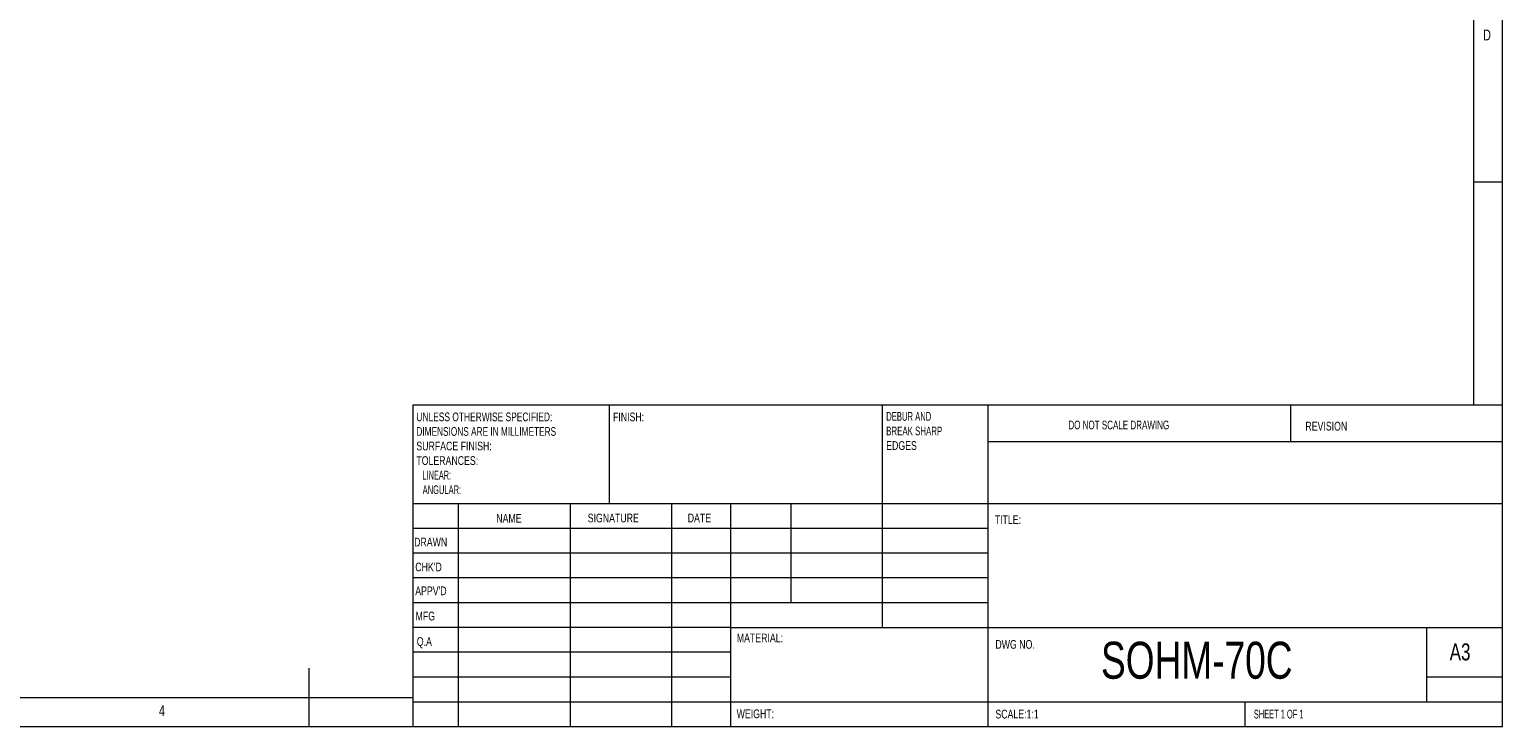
# Model space of a CAD drawing. Header units: millimetres. Extents: x 5 to 415, y 5 to 292.
# Tile 2 of 3: x 162 to 415, y 5 to 125. Entities that reach past the tile are written whole.
import ezdxf

# ---------------------------------------------------------------- set-up
doc = ezdxf.new("R2010")
doc.units = ezdxf.units.MM
doc.styles.add('SLDTEXTSTYLE0', font='TXT', dxfattribs={"width": 0.75})
doc.styles.add('SLDTEXTSTYLE1', font='TXT', dxfattribs={"width": 0.6375})
doc.styles.add('SLDTEXTSTYLE2', font='TXT', dxfattribs={"width": 0.6875})
doc.styles.add('SLDTEXTSTYLE3', font='TXT', dxfattribs={"width": 0.65625})
doc.styles.add('SLDTEXTSTYLE4', font='TXT', dxfattribs={"width": 0.675})
doc.styles.add('SLDTEXTSTYLE5', font='TXT', dxfattribs={"width": 0.72})
doc.styles.add('SLDTEXTSTYLE6', font='TXT', dxfattribs={"width": 0.708333})
doc.styles.add('SLDTEXTSTYLE7', font='TXT', dxfattribs={"width": 0.609375})
doc.styles.add('SLDTEXTSTYLE8', font='TXT', dxfattribs={"width": 0.625})

# ---------------------------------------------------------------- blocks, each defined once
blk = doc.blocks.new('SW_NOTE_0')
at = {"color": 0, "linetype": 'Continuous', "lineweight": 0, "char_height": 1.5, "attachment_point": 1}
for s, insert, style in [('DEBUR AND ', (0, 1.92), 'SLDTEXTSTYLE3'), ('BREAK SHARP ', (0, -0.58), 'SLDTEXTSTYLE4'), ('EDGES', (0, -3.08), 'SLDTEXTSTYLE0')]:
    blk.add_mtext(s, dxfattribs=dict(at, insert=insert, style=style))
blk = doc.blocks.new('SW_NOTE_1')
at = {"color": 0, "linetype": 'Continuous', "lineweight": 0, "char_height": 1.5, "attachment_point": 1}
for s, insert, style in [('UNLESS OTHERWISE SPECIFIED:', (0, 1.92), 'SLDTEXTSTYLE5'), ('DIMENSIONS ARE IN MILLIMETERS', (0, -0.58), 'SLDTEXTSTYLE6'), ('SURFACE FINISH:', (0, -3.08), 'SLDTEXTSTYLE0'), ('TOLERANCES:', (0, -5.58), 'SLDTEXTSTYLE0'), ('   LINEAR:', (0, -8.08), 'SLDTEXTSTYLE7'), ('   ANGULAR:', (0, -10.58), 'SLDTEXTSTYLE8')]:
    blk.add_mtext(s, dxfattribs=dict(at, insert=insert, style=style))

msp = doc.modelspace()

# ---------------------------------------------------------------- linework, layer by layer
at = {"color": 7, "linetype": 'Continuous', "lineweight": 0}
for p, q in [((415, 5), (415, 292)), ((410, 287), (410, 60.25)), ((410, 98.5), (415, 98.5)), ((227.8, 60.25), (415, 60.25)), ((227.8, 60.25), (227.8, 5)), ((261.6, 43.25), (261.6, 60.25)), ((308.4, 60.25), (308.4, 22)), ((326.6, 60.25), (326.6, 5)), ((378.6, 53.875), (378.6, 60.25)), ((415, 53.875), (326.6, 53.875)), ((415, 43.25), (227.8, 43.25)), ((235.6, 43.25), (235.6, 5)), ((254.791, 43.25), (254.791, 5)), ((272.1989, 43.25), (272.1989, 5)), ((282.4, 5), (282.4, 43.25)), ((292.8, 26.25), (292.8, 43.25)), ((326.6, 39), (227.8, 39)), ((326.6, 34.75), (227.8, 34.75)), ((326.6, 30.5), (227.8, 30.5)), ((326.6, 26.25), (227.8, 26.25)), ((282.4, 22), (227.8, 22)), ((282.4, 22), (415, 22)), ((402, 9.25), (402, 22)), ((282.4, 17.7499), (227.8, 17.7499)), ((210, 5), (210, 15)), ((282.4, 13.5), (227.8, 13.5)), ((415, 13.5), (402, 13.5)), ((10, 10), (227.8, 10)), ((227.8, 9.25), (415, 9.25)), ((370.8, 5), (370.8, 9.25)), ((5, 5), (415, 5))]:
    msp.add_line(p, q, dxfattribs=at)

# ---------------------------------------------------------------- block references
for name, p in [('SW_NOTE_1', (228.3937, 56.9874)), ('SW_NOTE_0', (309.1092, 57.0695))]:
    msp.add_blockref(name, p, dxfattribs=at)

# ---------------------------------------------------------------- texts
at = {"color": 7, "linetype": 'Continuous', "lineweight": 0, "attachment_point": 1}
for s, insert, char_height, style in [('D', (411.6667, 124.6463), 1.8521, 'SLDTEXTSTYLE0'), ('FINISH:', (262.1713, 58.9017), 1.5, 'SLDTEXTSTYLE0'), ('DO NOT SCALE DRAWING', (340.4146, 57.5154), 1.5, 'SLDTEXTSTYLE2'), ('REVISION', (381.1276, 57.3173), 1.5, 'SLDTEXTSTYLE0'), ('NAME', (242.1222, 41.4839), 1.5, 'SLDTEXTSTYLE0'), ('SIGNATURE', (257.8336, 41.5442), 1.5, 'SLDTEXTSTYLE0'), ('DATE', (275.0147, 41.5586), 1.5, 'SLDTEXTSTYLE0'), ('TITLE:', (327.7562, 41.2607), 1.5, 'SLDTEXTSTYLE0'), ('DRAWN', (228.0121, 37.4121), 1.5, 'SLDTEXTSTYLE0'), ("CHK'D", (228.2105, 33.1368), 1.5, 'SLDTEXTSTYLE0'), ("APPV'D", (228.2017, 29.0467), 1.5, 'SLDTEXTSTYLE0'), ('MFG', (228.2552, 24.7161), 1.5, 'SLDTEXTSTYLE0'), ('Q.A', (228.469, 20.3321), 1.5, 'SLDTEXTSTYLE0'), ('MATERIAL:', (283.4459, 20.9685), 1.5, 'SLDTEXTSTYLE0'), ('DWG NO.', (327.874, 19.8511), 1.5, 'SLDTEXTSTYLE0'), ('SOHM-70C', (346.0134, 19.5573), 6.35, 'SLDTEXTSTYLE0'), ('A3', (405.921, 19.2663), 2.91042, 'SLDTEXTSTYLE0'), ('4', (184.1667, 8.6463), 1.8521, 'SLDTEXTSTYLE0'), ('WEIGHT: ', (283.4178, 7.9317), 1.4986, 'SLDTEXTSTYLE0'), ('SCALE:1:1', (327.874, 7.8825), 1.5, 'SLDTEXTSTYLE0'), ('SHEET 1 OF 1', (372.2783, 7.8825), 1.5, 'SLDTEXTSTYLE1')]:
    msp.add_mtext(s, dxfattribs=dict(at, insert=insert, char_height=char_height, style=style))

doc.saveas('drawing.dxf')
